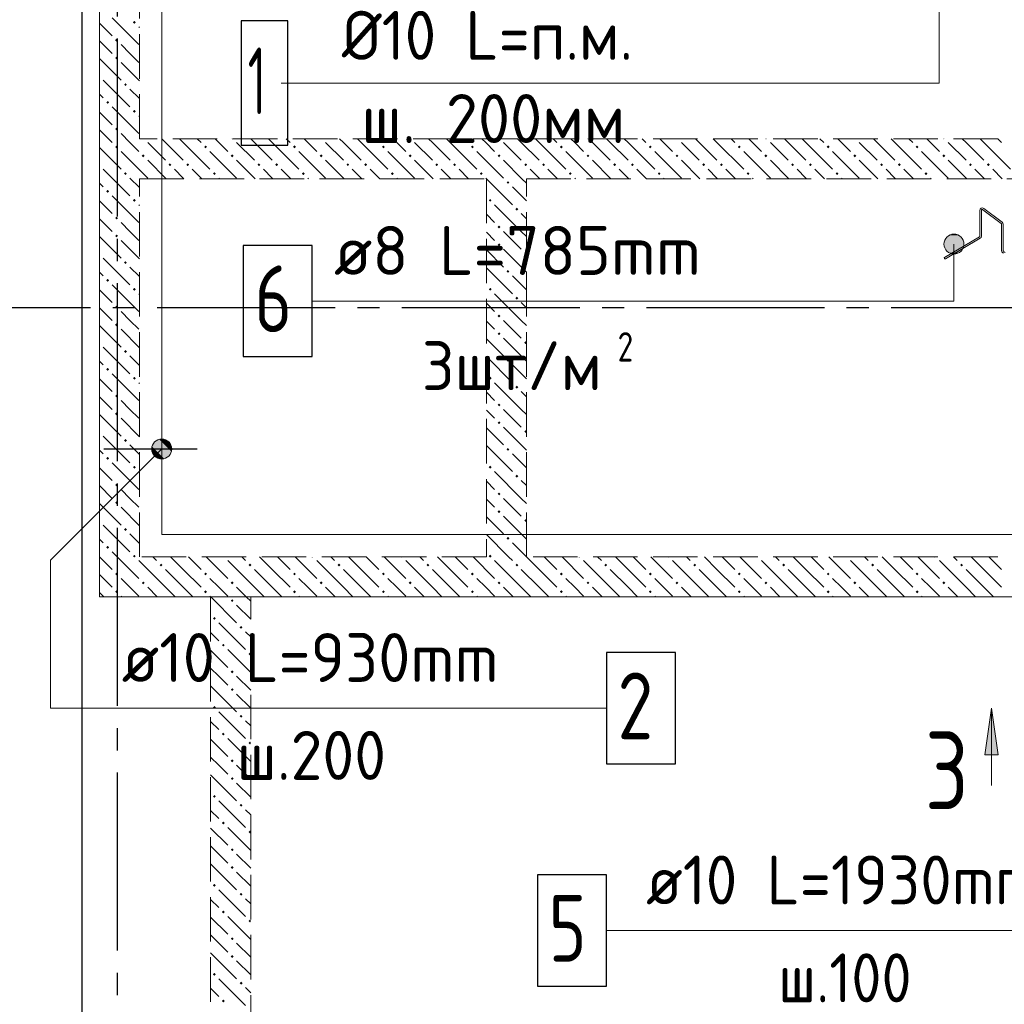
# Model space of a CAD drawing. Header units: millimetres. Extents: x 0 to 31965, y 0 to 29700.
# Tile 4 of 8: x 5641 to 10069, y 19158 to 23585. Entities that reach past the tile are written whole.
import ezdxf

# ---------------------------------------------------------------- set-up
doc = ezdxf.new("R2010")
doc.units = ezdxf.units.MM
doc.linetypes.add('______2', pattern=[270, 200, -70])
doc.linetypes.add('______5', pattern=[1100, 800, -100, 100, -100])
for name, color, linetype, lineweight in [('Standard', 7, 'Continuous', 25), ('ЖБ Перекрытие верхний уровень', 7, 'Continuous', 35), ('ЖБ Стена верхний уровень', 7, 'Continuous', 35), ('Общий01', 7, 'Continuous', 13), ('Оси', 40, '______5', 18), ('Позиционная метка линия выноска', 7, 'Continuous', 13), ('Позиционная метка номер позиции', 7, 'Continuous', 13), ('Узлы символ', 7, 'Continuous', 25)]:
    doc.layers.add(name, color=color, linetype=linetype, lineweight=lineweight)
doc.layers.add('Обрамление П-обр. равн.', color=7, linetype='Continuous', lineweight=25, true_color=0x5f1e0f)
doc.layers.add('Фиксатор', color=7, linetype='Continuous', lineweight=13, true_color=0x494949)
doc.styles.add('GOST 2.304-81', font='txt')
doc.styles.add('ISOCPEUR', font='txt')

msp = doc.modelspace()

# ---------------------------------------------------------------- hatches: boundary and pattern name
at = {"layer": 'ЖБ Стена верхний уровень', "linetype": 'Continuous', "lineweight": 18, "transparency": 33554687}
for points in [[(6150.5, 23573.1), (6157, 23579.6), (6163.5, 23573.1), (6157, 23566.6)], [(6070.5, 23493.1), (6077, 23499.6), (6083.5, 23493.1), (6077, 23486.6)], [(6070.5, 23413.1), (6077, 23419.6), (6083.5, 23413.1), (6077, 23406.6)], [(6000, 23336.6), (6003.4, 23333.1), (6000, 23329.7)], [(6110.5, 23293.1), (6116.9, 23299.6), (6123.4, 23293.1), (6116.9, 23286.6)], [(6030.4, 23213.1), (6037, 23219.6), (6043.5, 23213.1), (6037, 23206.6)], [(6150.5, 23173.1), (6157, 23179.6), (6163.5, 23173.1), (6157, 23166.6)], [(6070.5, 23093.1), (6077, 23099.6), (6083.5, 23093.1), (6077, 23086.6)], [(6200.3, 23050), (6197, 23046.6), (6193.6, 23050)], [(6600.3, 23050), (6597, 23046.6), (6593.6, 23050)], [(7000.3, 23050), (6997, 23046.6), (6993.6, 23050)], [(7400.3, 23050), (7397, 23046.6), (7393.6, 23050)], [(7800.3, 23050), (7797, 23046.6), (7793.6, 23050)], [(8200.3, 23050), (8197, 23046.6), (8193.6, 23050)], [(8600.3, 23050), (8597, 23046.6), (8593.6, 23050)], [(9000.3, 23050), (8997, 23046.6), (8993.6, 23050)], [(9400.3, 23050), (9397, 23046.6), (9393.6, 23050)], [(9800.3, 23050), (9797, 23046.6), (9793.6, 23050)], [(6070.5, 23013.1), (6077, 23019.6), (6083.5, 23013.1), (6077, 23006.6)], [(6470.5, 23013.1), (6477, 23019.6), (6483.5, 23013.1), (6477, 23006.6)], [(6870.5, 23013.1), (6877, 23019.6), (6883.5, 23013.1), (6877, 23006.6)], [(7270.5, 23013.1), (7277, 23019.6), (7283.5, 23013.1), (7277, 23006.6)], [(7670.5, 23013.1), (7677, 23019.6), (7683.5, 23013.1), (7677, 23006.6)], [(8070.5, 23013.1), (8077, 23019.6), (8083.5, 23013.1), (8077, 23006.6)], [(8470.5, 23013.1), (8477, 23019.6), (8483.5, 23013.1), (8477, 23006.6)], [(8870.5, 23013.1), (8877, 23019.6), (8883.5, 23013.1), (8877, 23006.6)], [(9270.5, 23013.1), (9277, 23019.6), (9283.5, 23013.1), (9277, 23006.6)], [(9670.5, 23013.1), (9677, 23019.6), (9683.5, 23013.1), (9677, 23006.6)], [(6000, 22936.6), (6003.4, 22933.1), (6000, 22929.7)], [(6190.5, 22973.1), (6197, 22979.6), (6203.4, 22973.1), (6197, 22966.6)], [(6310.5, 22933.1), (6316.9, 22939.6), (6323.4, 22933.1), (6316.9, 22926.6)], [(6390.5, 22933.1), (6397, 22939.6), (6403.4, 22933.1), (6397, 22926.6)], [(6590.5, 22973.1), (6597, 22979.6), (6603.4, 22973.1), (6597, 22966.6)], [(6710.5, 22933.1), (6716.9, 22939.6), (6723.4, 22933.1), (6716.9, 22926.6)], [(6790.5, 22933.1), (6797, 22939.6), (6803.4, 22933.1), (6797, 22926.6)], [(6990.5, 22973.1), (6997, 22979.6), (7003.4, 22973.1), (6997, 22966.6)], [(7110.5, 22933.1), (7116.9, 22939.6), (7123.4, 22933.1), (7116.9, 22926.6)], [(7190.5, 22933.1), (7197, 22939.6), (7203.4, 22933.1), (7197, 22926.6)], [(7390.5, 22973.1), (7397, 22979.6), (7403.4, 22973.1), (7397, 22966.6)], [(7510.5, 22933.1), (7516.9, 22939.6), (7523.4, 22933.1), (7516.9, 22926.6)], [(7590.5, 22933.1), (7597, 22939.6), (7603.4, 22933.1), (7597, 22926.6)], [(7790.5, 22973.1), (7797, 22979.6), (7803.4, 22973.1), (7797, 22966.6)], [(7910.5, 22933.1), (7916.9, 22939.6), (7923.4, 22933.1), (7916.9, 22926.6)], [(7990.5, 22933.1), (7997, 22939.6), (8003.4, 22933.1), (7997, 22926.6)], [(8190.5, 22973.1), (8197, 22979.6), (8203.4, 22973.1), (8197, 22966.6)], [(8310.5, 22933.1), (8316.9, 22939.6), (8323.4, 22933.1), (8316.9, 22926.6)], [(8390.5, 22933.1), (8397, 22939.6), (8403.4, 22933.1), (8397, 22926.6)], [(8590.5, 22973.1), (8597, 22979.6), (8603.4, 22973.1), (8597, 22966.6)], [(8710.5, 22933.1), (8716.9, 22939.6), (8723.4, 22933.1), (8716.9, 22926.6)], [(8790.5, 22933.1), (8797, 22939.6), (8803.4, 22933.1), (8797, 22926.6)], [(8990.5, 22973.1), (8997, 22979.6), (9003.4, 22973.1), (8997, 22966.6)], [(9110.5, 22933.1), (9116.9, 22939.6), (9123.4, 22933.1), (9116.9, 22926.6)], [(9190.5, 22933.1), (9197, 22939.6), (9203.4, 22933.1), (9197, 22926.6)], [(9390.5, 22973.1), (9397, 22979.6), (9403.4, 22973.1), (9397, 22966.6)], [(9510.5, 22933.1), (9516.9, 22939.6), (9523.4, 22933.1), (9516.9, 22926.6)], [(9590.5, 22933.1), (9597, 22939.6), (9603.4, 22933.1), (9597, 22926.6)], [(9790.5, 22973.1), (9797, 22979.6), (9803.4, 22973.1), (9797, 22966.6)], [(9910.5, 22933.1), (9916.9, 22939.6), (9923.4, 22933.1), (9916.9, 22926.6)], [(9990.5, 22933.1), (9997, 22939.6), (10003.4, 22933.1), (9997, 22926.6)], [(6110.5, 22893.1), (6116.9, 22899.6), (6123.4, 22893.1), (6116.9, 22886.6)], [(6510.5, 22893.1), (6516.9, 22899.6), (6523.4, 22893.1), (6516.9, 22886.6)], [(6910.5, 22893.1), (6916.9, 22899.6), (6923.4, 22893.1), (6916.9, 22886.6)], [(7310.5, 22893.1), (7316.9, 22899.6), (7323.4, 22893.1), (7316.9, 22886.6)], [(7710.5, 22893.1), (7716.9, 22899.6), (7723.4, 22893.1), (7716.9, 22886.6)], [(8110.5, 22893.1), (8116.9, 22899.6), (8123.4, 22893.1), (8116.9, 22886.6)], [(8510.5, 22893.1), (8516.9, 22899.6), (8523.4, 22893.1), (8516.9, 22886.6)], [(8910.5, 22893.1), (8916.9, 22899.6), (8923.4, 22893.1), (8916.9, 22886.6)], [(9310.5, 22893.1), (9316.9, 22899.6), (9323.4, 22893.1), (9316.9, 22886.6)], [(9710.5, 22893.1), (9716.9, 22899.6), (9723.4, 22893.1), (9716.9, 22886.6)], [(7830.5, 22853.1), (7837, 22859.6), (7843.5, 22853.1), (7837, 22846.6)], [(6030.4, 22813.1), (6037, 22819.6), (6043.5, 22813.1), (6037, 22806.6)], [(6150.5, 22773.1), (6157, 22779.6), (6163.5, 22773.1), (6157, 22766.6)], [(7750.5, 22773.1), (7757, 22779.6), (7763.5, 22773.1), (7757, 22766.6)], [(7870.5, 22733.1), (7877, 22739.6), (7883.5, 22733.1), (7877, 22726.6)], [(6070.5, 22693.1), (6077, 22699.6), (6083.5, 22693.1), (6077, 22686.6)], [(7790.5, 22653.1), (7797, 22659.6), (7803.4, 22653.1), (7797, 22646.6)], [(6070.5, 22613.1), (6077, 22619.6), (6083.5, 22613.1), (6077, 22606.6)], [(7790.5, 22573.1), (7797, 22579.6), (7803.4, 22573.1), (7797, 22566.6)], [(7910.5, 22533.1), (7916.9, 22539.6), (7920, 22536.6), (7920, 22529.7), (7916.9, 22526.6)], [(6000, 22536.6), (6003.4, 22533.1), (6000, 22529.7)], [(6110.5, 22493.1), (6116.9, 22499.6), (6123.4, 22493.1), (6116.9, 22486.6)], [(7830.5, 22453.1), (7837, 22459.6), (7843.5, 22453.1), (7837, 22446.6)], [(6030.4, 22413.1), (6037, 22419.6), (6043.5, 22413.1), (6037, 22406.6)], [(6150.5, 22373.1), (6157, 22379.6), (6163.5, 22373.1), (6157, 22366.6)], [(7750.5, 22373.1), (7757, 22379.6), (7763.5, 22373.1), (7757, 22366.6)], [(7870.5, 22333.1), (7877, 22339.6), (7883.5, 22333.1), (7877, 22326.6)], [(6070.5, 22293.1), (6077, 22299.6), (6083.5, 22293.1), (6077, 22286.6)], [(7790.5, 22253.1), (7797, 22259.6), (7803.4, 22253.1), (7797, 22246.6)], [(6070.5, 22213.1), (6077, 22219.6), (6083.5, 22213.1), (6077, 22206.6)], [(7790.5, 22173.1), (7797, 22179.6), (7803.4, 22173.1), (7797, 22166.6)], [(7910.5, 22133.1), (7916.9, 22139.6), (7920, 22136.6), (7920, 22129.7), (7916.9, 22126.6)], [(6000, 22136.6), (6003.4, 22133.1), (6000, 22129.7)], [(6110.5, 22093.1), (6116.9, 22099.6), (6123.4, 22093.1), (6116.9, 22086.6)], [(7830.5, 22053.1), (7837, 22059.6), (7843.5, 22053.1), (7837, 22046.6)], [(6030.4, 22013.1), (6037, 22019.6), (6043.5, 22013.1), (6037, 22006.6)], [(6150.5, 21973.1), (6157, 21979.6), (6163.5, 21973.1), (6157, 21966.6)], [(7750.5, 21973.1), (7757, 21979.6), (7763.5, 21973.1), (7757, 21966.6)], [(7870.5, 21933.1), (7877, 21939.6), (7883.5, 21933.1), (7877, 21926.6)], [(6070.5, 21893.1), (6077, 21899.6), (6083.5, 21893.1), (6077, 21886.6)], [(7790.5, 21853.1), (7797, 21859.6), (7803.4, 21853.1), (7797, 21846.6)], [(6070.5, 21813.1), (6077, 21819.6), (6083.5, 21813.1), (6077, 21806.6)], [(7790.5, 21773.1), (7797, 21779.6), (7803.4, 21773.1), (7797, 21766.6)], [(6000, 21736.6), (6003.4, 21733.1), (6000, 21729.7)], [(6110.5, 21693.1), (6116.9, 21699.6), (6123.4, 21693.1), (6116.9, 21686.6)], [(7910.5, 21733.1), (7916.9, 21739.6), (7920, 21736.6), (7920, 21729.7), (7916.9, 21726.6)], [(7830.5, 21653.1), (7837, 21659.6), (7843.5, 21653.1), (7837, 21646.6)], [(6030.4, 21613.1), (6037, 21619.6), (6043.5, 21613.1), (6037, 21606.6)], [(6150.5, 21573.1), (6157, 21579.6), (6163.5, 21573.1), (6157, 21566.6)], [(7750.5, 21573.1), (7757, 21579.6), (7763.5, 21573.1), (7757, 21566.6)], [(7870.5, 21533.1), (7877, 21539.6), (7883.5, 21533.1), (7877, 21526.6)], [(6070.5, 21493.1), (6077, 21499.6), (6083.5, 21493.1), (6077, 21486.6)], [(7790.5, 21453.1), (7797, 21459.6), (7803.4, 21453.1), (7797, 21446.6)], [(6070.5, 21413.1), (6077, 21419.6), (6083.5, 21413.1), (6077, 21406.6)], [(7790.5, 21373.1), (7797, 21379.6), (7803.4, 21373.1), (7797, 21366.6)], [(6000, 21336.6), (6003.4, 21333.1), (6000, 21329.7)], [(6110.5, 21293.1), (6116.9, 21299.6), (6123.4, 21293.1), (6116.9, 21286.6)], [(7910.5, 21333.1), (7916.9, 21339.6), (7920, 21336.6), (7920, 21329.7), (7916.9, 21326.6)], [(7830.5, 21253.1), (7837, 21259.6), (7843.5, 21253.1), (7837, 21246.6)], [(6030.4, 21213.1), (6037, 21219.6), (6043.5, 21213.1), (6037, 21206.6)], [(6150.5, 21173.1), (6157, 21179.6), (6163.5, 21173.1), (6160.3, 21170), (6153.6, 21170)], [(6160.3, 21170), (6157, 21166.6), (6153.6, 21170)], [(6560.3, 21170), (6557, 21166.6), (6553.6, 21170)], [(6960.3, 21170), (6957, 21166.6), (6953.6, 21170)], [(7360.3, 21170), (7357, 21166.6), (7353.6, 21170)], [(7750.5, 21173.1), (7757, 21179.6), (7763.5, 21173.1), (7760.3, 21170), (7753.6, 21170)], [(7760.3, 21170), (7757, 21166.6), (7753.6, 21170)], [(8160.3, 21170), (8157, 21166.6), (8153.6, 21170)], [(8560.3, 21170), (8557, 21166.6), (8553.6, 21170)], [(8960.3, 21170), (8957, 21166.6), (8953.6, 21170)], [(9360.3, 21170), (9357, 21166.6), (9353.6, 21170)], [(9760.3, 21170), (9757, 21166.6), (9753.6, 21170)], [(6270.5, 21133.1), (6277, 21139.6), (6283.5, 21133.1), (6277, 21126.6)], [(6670.5, 21133.1), (6677, 21139.6), (6683.5, 21133.1), (6677, 21126.6)], [(7070.5, 21133.1), (7077, 21139.6), (7083.5, 21133.1), (7077, 21126.6)], [(7470.5, 21133.1), (7477, 21139.6), (7483.5, 21133.1), (7477, 21126.6)], [(7870.5, 21133.1), (7877, 21139.6), (7883.5, 21133.1), (7877, 21126.6)], [(8270.5, 21133.1), (8277, 21139.6), (8283.5, 21133.1), (8277, 21126.6)], [(8670.5, 21133.1), (8677, 21139.6), (8683.5, 21133.1), (8677, 21126.6)], [(9070.5, 21133.1), (9077, 21139.6), (9083.5, 21133.1), (9077, 21126.6)], [(9470.5, 21133.1), (9477, 21139.6), (9483.5, 21133.1), (9477, 21126.6)], [(9870.5, 21133.1), (9877, 21139.6), (9883.5, 21133.1), (9877, 21126.6)], [(6070.5, 21093.1), (6077, 21099.6), (6083.5, 21093.1), (6077, 21086.6)], [(6470.5, 21093.1), (6477, 21099.6), (6483.5, 21093.1), (6477, 21086.6)], [(6870.5, 21093.1), (6877, 21099.6), (6883.5, 21093.1), (6877, 21086.6)], [(7270.5, 21093.1), (7277, 21099.6), (7283.5, 21093.1), (7277, 21086.6)], [(7670.5, 21093.1), (7677, 21099.6), (7683.5, 21093.1), (7677, 21086.6)], [(8070.5, 21093.1), (8077, 21099.6), (8083.5, 21093.1), (8077, 21086.6)], [(8470.5, 21093.1), (8477, 21099.6), (8483.5, 21093.1), (8477, 21086.6)], [(8870.5, 21093.1), (8877, 21099.6), (8883.5, 21093.1), (8877, 21086.6)], [(9270.5, 21093.1), (9277, 21099.6), (9283.5, 21093.1), (9277, 21086.6)], [(9670.5, 21093.1), (9677, 21099.6), (9683.5, 21093.1), (9677, 21086.6)], [(6190.5, 21053.1), (6197, 21059.6), (6203.4, 21053.1), (6197, 21046.6)], [(6590.5, 21053.1), (6597, 21059.6), (6603.4, 21053.1), (6597, 21046.6)], [(6990.5, 21053.1), (6997, 21059.6), (7003.4, 21053.1), (6997, 21046.6)], [(7390.5, 21053.1), (7397, 21059.6), (7403.4, 21053.1), (7397, 21046.6)], [(7790.5, 21053.1), (7797, 21059.6), (7803.4, 21053.1), (7797, 21046.6)], [(8190.5, 21053.1), (8197, 21059.6), (8203.4, 21053.1), (8197, 21046.6)], [(8590.5, 21053.1), (8597, 21059.6), (8603.4, 21053.1), (8597, 21046.6)], [(8990.5, 21053.1), (8997, 21059.6), (9003.4, 21053.1), (8997, 21046.6)], [(9390.5, 21053.1), (9397, 21059.6), (9403.4, 21053.1), (9397, 21046.6)], [(9790.5, 21053.1), (9797, 21059.6), (9803.4, 21053.1), (9797, 21046.6)], [(6070.5, 21013.1), (6077, 21019.6), (6083.5, 21013.1), (6077, 21006.6)], [(6470.5, 21013.1), (6477, 21019.6), (6483.5, 21013.1), (6477, 21006.6)], [(6870.5, 21013.1), (6877, 21019.6), (6883.5, 21013.1), (6877, 21006.6)], [(7270.5, 21013.1), (7277, 21019.6), (7283.5, 21013.1), (7277, 21006.6)], [(7670.5, 21013.1), (7677, 21019.6), (7683.5, 21013.1), (7677, 21006.6)], [(8070.5, 21013.1), (8077, 21019.6), (8083.5, 21013.1), (8077, 21006.6)], [(8470.5, 21013.1), (8477, 21019.6), (8483.5, 21013.1), (8477, 21006.6)], [(8870.5, 21013.1), (8877, 21019.6), (8883.5, 21013.1), (8877, 21006.6)], [(9270.5, 21013.1), (9277, 21019.6), (9283.5, 21013.1), (9277, 21006.6)], [(9670.5, 21013.1), (9677, 21019.6), (9683.5, 21013.1), (9677, 21006.6)], [(6590.5, 20973.1), (6597, 20979.6), (6603.4, 20973.1), (6597, 20966.6)], [(6510.5, 20893.1), (6516.9, 20899.6), (6523.4, 20893.1), (6516.9, 20886.6)], [(6630.4, 20853.1), (6637, 20859.6), (6643.5, 20853.1), (6637, 20846.6)], [(6550.5, 20773.1), (6557, 20779.6), (6563.5, 20773.1), (6557, 20766.6)], [(6670.5, 20733.1), (6677, 20739.6), (6680, 20736.6), (6680, 20729.7), (6677, 20726.6)], [(6590.5, 20653.1), (6597, 20659.6), (6603.4, 20653.1), (6597, 20646.6)], [(6590.5, 20573.1), (6597, 20579.6), (6603.4, 20573.1), (6597, 20566.6)], [(6510.5, 20493.1), (6516.9, 20499.6), (6523.4, 20493.1), (6516.9, 20486.6)], [(6630.4, 20453.1), (6637, 20459.6), (6643.5, 20453.1), (6637, 20446.6)], [(6550.5, 20373.1), (6557, 20379.6), (6563.5, 20373.1), (6557, 20366.6)], [(6670.5, 20333.1), (6677, 20339.6), (6680, 20336.6), (6680, 20329.7), (6677, 20326.6)], [(6590.5, 20253.1), (6597, 20259.6), (6603.4, 20253.1), (6597, 20246.6)], [(6590.5, 20173.1), (6597, 20179.6), (6603.4, 20173.1), (6597, 20166.6)], [(6510.5, 20093.1), (6516.9, 20099.6), (6523.4, 20093.1), (6516.9, 20086.6)], [(6630.4, 20053.1), (6637, 20059.6), (6643.5, 20053.1), (6637, 20046.6)], [(6550.5, 19973.1), (6557, 19979.6), (6563.5, 19973.1), (6557, 19966.6)], [(6670.5, 19933.1), (6677, 19939.6), (6680, 19936.6), (6680, 19929.7), (6677, 19926.6)], [(6590.5, 19853.1), (6597, 19859.6), (6603.4, 19853.1), (6597, 19846.6)], [(6590.5, 19773.1), (6597, 19779.6), (6603.4, 19773.1), (6597, 19766.6)], [(6510.5, 19693.1), (6516.9, 19699.6), (6523.4, 19693.1), (6516.9, 19686.6)], [(6630.4, 19653.1), (6637, 19659.6), (6643.5, 19653.1), (6637, 19646.6)], [(6550.5, 19573.1), (6557, 19579.6), (6563.5, 19573.1), (6557, 19566.6)], [(6670.5, 19533.1), (6677, 19539.6), (6680, 19536.6), (6680, 19529.7), (6677, 19526.6)], [(6590.5, 19453.1), (6597, 19459.6), (6603.4, 19453.1), (6597, 19446.6)], [(6590.5, 19373.1), (6597, 19379.6), (6603.4, 19373.1), (6597, 19366.6)], [(6510.5, 19293.1), (6516.9, 19299.6), (6523.4, 19293.1), (6516.9, 19286.6)], [(6630.4, 19253.1), (6637, 19259.6), (6643.5, 19253.1), (6637, 19246.6)], [(6550.5, 19173.1), (6557, 19179.6), (6563.5, 19173.1), (6557, 19166.6)]]:
    msp.add_hatch(color=7, dxfattribs=at).paths.add_polyline_path(points, flags=16)
at = {"layer": 'Позиционная метка номер позиции', "linetype": 'Continuous', "lineweight": 13, "transparency": 33554687}
for points in [[(9881.4, 22598.8), (9804, 22598.8), (9797.7, 22576.3)], [(9881.4, 22598.8), (9797.7, 22576.3), (9887.7, 22576.3)], [(9865.2, 22615), (9820.2, 22615), (9804, 22598.8)], [(9865.2, 22615), (9804, 22598.8), (9881.4, 22598.8)], [(9820.2, 22615), (9865.2, 22615), (9842.7, 22621.3)], [(9887.7, 22576.3), (9797.7, 22576.3), (9804, 22553.8)], [(9887.7, 22576.3), (9804, 22553.8), (9881.4, 22553.8)], [(9881.4, 22553.8), (9804, 22553.8), (9820.2, 22537.6)], [(9881.4, 22553.8), (9820.2, 22537.6), (9865.2, 22537.6)], [(9865.2, 22537.6), (9820.2, 22537.6), (9842.7, 22531.3)], [(6323.3, 21643.5), (6268.5, 21698.3), (6248.2, 21686.8)], [(6323.3, 21666.4), (6291.5, 21698.3), (6268.5, 21698.3)], [(6323.3, 21666.4), (6268.5, 21698.3), (6323.3, 21643.5)], [(6291.5, 21698.3), (6323.3, 21666.4), (6311.8, 21686.8)], [(6311.8, 21623.2), (6248.2, 21686.8), (6236.7, 21666.4)], [(6311.8, 21623.2), (6236.7, 21666.4), (6291.5, 21611.7)], [(6291.5, 21611.7), (6236.7, 21666.4), (6236.7, 21643.5)], [(6323.3, 21643.5), (6248.2, 21686.8), (6311.8, 21623.2)], [(6291.5, 21611.7), (6236.7, 21643.5), (6268.5, 21611.7)], [(6268.5, 21611.7), (6236.7, 21643.5), (6248.2, 21623.2)]]:
    msp.add_hatch(color=7, dxfattribs=at).paths.add_polyline_path(points)
at = {"layer": 'Узлы символ', "linetype": 'Continuous', "lineweight": 13, "transparency": 33554687}
msp.add_hatch(color=7, dxfattribs=at).paths.add_polyline_path([(9981.6, 20279.8), (10011.6, 20489.8), (10041.6, 20279.8)], flags=16)

# ---------------------------------------------------------------- linework, layer by layer
at = {"layer": 'Standard', "color": 254, "linetype": 'Continuous', "lineweight": 25, "true_color": 0xc4c4ff, "transparency": 33554687}
msp.add_lwpolyline([(5920, 17880), (13600, 17880), (13600, 26700), (5920, 26700), (5920, 17880)], dxfattribs=at)
at = {"layer": 'ЖБ Перекрытие верхний уровень', "color": 7, "linetype": 'Continuous', "lineweight": 18, "transparency": 33554687}
for p, q in [((6000, 25220), (6000, 20990)), ((6000, 20990), (10725, 20990))]:
    msp.add_line(p, q, dxfattribs=at)
at = {"layer": 'ЖБ Стена верхний уровень', "color": 251, "linetype": '______2', "lineweight": 13, "true_color": 0x656565, "transparency": 33554687}
for p, q in [((6000, 26120), (6000, 23050)), ((6180, 23050), (6180, 26120)), ((6000, 23050), (6000, 22870)), ((10580, 23050), (6180, 23050)), ((6000, 22870), (6000, 21170)), ((6180, 21170), (6180, 22870)), ((6180, 22870), (7740, 22870)), ((7740, 22870), (7740, 21170)), ((7920, 22870), (10580, 22870)), ((7920, 21170), (7920, 22870)), ((6000, 21170), (6000, 20990)), ((7740, 21170), (6180, 21170)), ((10580, 21170), (7920, 21170)), ((6000, 20990), (6500, 20990)), ((6500, 20990), (6500, 18460)), ((6680, 20990), (11830, 20990)), ((6680, 18460), (6680, 20990))]:
    msp.add_line(p, q, dxfattribs=at)
at = {"layer": 'ЖБ Стена верхний уровень', "color": 9, "linetype": 'Continuous', "lineweight": 18, "true_color": 0xc7c7c7, "transparency": 33554687}
for p, q in [((6000, 23570.1), (6057, 23513.1)), ((6057, 23593.1), (6177, 23473.1)), ((6180, 23550.1), (6177, 23553.1)), ((6000, 23490.1), (6057, 23433.1)), ((6137, 23433.1), (6097, 23473.1)), ((6177, 23393.1), (6137, 23433.1)), ((6000, 23410.1), (6097, 23313.1)), ((6097, 23393.1), (6180, 23310.1)), ((6016.9, 23313.1), (6137, 23193.1)), ((6016.9, 23233.1), (6000, 23250.1)), ((6137, 23273.1), (6180, 23230.1)), ((6000, 23170.1), (6057, 23113.1)), ((6057, 23193.1), (6177, 23073.1)), ((6180, 23150.1), (6177, 23153.1)), ((6000, 23090.1), (6057, 23033.1)), ((6137, 23033.1), (6097, 23073.1)), ((6177, 22993.1), (6137, 23033.1)), ((6216.9, 23033.1), (6297, 22953.1)), ((6297, 23033.1), (6280.1, 23050)), ((6297, 23033.1), (6377, 22953.1)), ((6360.1, 23050), (6377, 23033.1)), ((6377, 23033.1), (6497, 22913.1)), ((6440.1, 23050), (6457, 23033.1)), ((6537, 23033.1), (6520.1, 23050)), ((6577, 22993.1), (6537, 23033.1)), ((6616.9, 23033.1), (6697, 22953.1)), ((6697, 23033.1), (6680.1, 23050)), ((6697, 23033.1), (6777, 22953.1)), ((6760.1, 23050), (6777, 23033.1)), ((6777, 23033.1), (6897, 22913.1)), ((6840.1, 23050), (6857, 23033.1)), ((6937, 23033.1), (6920.1, 23050)), ((6977, 22993.1), (6937, 23033.1)), ((7016.9, 23033.1), (7097, 22953.1)), ((7097, 23033.1), (7080.1, 23050)), ((7097, 23033.1), (7177, 22953.1)), ((7160.1, 23050), (7177, 23033.1)), ((7177, 23033.1), (7297, 22913.1)), ((7240.1, 23050), (7257, 23033.1)), ((7337, 23033.1), (7320.1, 23050)), ((7377, 22993.1), (7337, 23033.1)), ((7416.9, 23033.1), (7497, 22953.1)), ((7497, 23033.1), (7480.1, 23050)), ((7497, 23033.1), (7577, 22953.1)), ((7560.1, 23050), (7577, 23033.1)), ((7577, 23033.1), (7697, 22913.1)), ((7640.1, 23050), (7657, 23033.1)), ((7737, 23033.1), (7720.1, 23050)), ((7777, 22993.1), (7737, 23033.1)), ((7816.9, 23033.1), (7897, 22953.1)), ((7897, 23033.1), (7880.1, 23050)), ((7897, 23033.1), (7977, 22953.1)), ((7960.1, 23050), (7977, 23033.1)), ((7977, 23033.1), (8097, 22913.1)), ((8040.1, 23050), (8057, 23033.1)), ((8137, 23033.1), (8120.1, 23050)), ((8177, 22993.1), (8137, 23033.1)), ((8216.9, 23033.1), (8297, 22953.1)), ((8297, 23033.1), (8280.1, 23050)), ((8297, 23033.1), (8377, 22953.1)), ((8360.1, 23050), (8377, 23033.1)), ((8377, 23033.1), (8497, 22913.1)), ((8440.1, 23050), (8457, 23033.1)), ((8537, 23033.1), (8520.1, 23050)), ((8577, 22993.1), (8537, 23033.1)), ((8616.9, 23033.1), (8697, 22953.1)), ((8697, 23033.1), (8680.1, 23050)), ((8697, 23033.1), (8777, 22953.1)), ((8760.1, 23050), (8777, 23033.1)), ((8777, 23033.1), (8897, 22913.1)), ((8840.1, 23050), (8857, 23033.1)), ((8937, 23033.1), (8920.1, 23050)), ((8977, 22993.1), (8937, 23033.1)), ((9016.9, 23033.1), (9097, 22953.1)), ((9097, 23033.1), (9080.1, 23050)), ((9097, 23033.1), (9177, 22953.1)), ((9160.1, 23050), (9177, 23033.1)), ((9177, 23033.1), (9297, 22913.1)), ((9240.1, 23050), (9257, 23033.1)), ((9337, 23033.1), (9320.1, 23050)), ((9377, 22993.1), (9337, 23033.1)), ((9416.9, 23033.1), (9497, 22953.1)), ((9497, 23033.1), (9480.1, 23050)), ((9497, 23033.1), (9577, 22953.1)), ((9560.1, 23050), (9577, 23033.1)), ((9577, 23033.1), (9697, 22913.1)), ((9640.1, 23050), (9657, 23033.1)), ((9737, 23033.1), (9720.1, 23050)), ((9777, 22993.1), (9737, 23033.1)), ((9816.9, 23033.1), (9897, 22953.1)), ((9897, 23033.1), (9880.1, 23050)), ((9897, 23033.1), (9977, 22953.1)), ((9960.1, 23050), (9977, 23033.1)), ((9977, 23033.1), (10097, 22913.1)), ((10040.1, 23050), (10057, 23033.1)), ((6000, 23010.1), (6097, 22913.1)), ((6097, 22993.1), (6180, 22910.1)), ((6497, 22993.1), (6616.9, 22873.1)), ((6897, 22993.1), (7016.9, 22873.1)), ((7297, 22993.1), (7416.9, 22873.1)), ((7697, 22993.1), (7816.9, 22873.1)), ((8097, 22993.1), (8216.9, 22873.1)), ((8497, 22993.1), (8616.9, 22873.1)), ((8897, 22993.1), (9016.9, 22873.1)), ((9297, 22993.1), (9416.9, 22873.1)), ((9697, 22993.1), (9816.9, 22873.1)), ((6216.9, 22953.1), (6300.1, 22870)), ((6616.9, 22953.1), (6700.1, 22870)), ((7016.9, 22953.1), (7100.1, 22870)), ((7416.9, 22953.1), (7500.1, 22870)), ((7816.9, 22953.1), (7900.1, 22870)), ((8216.9, 22953.1), (8300.1, 22870)), ((8616.9, 22953.1), (8700.1, 22870)), ((9016.9, 22953.1), (9100.1, 22870)), ((9416.9, 22953.1), (9500.1, 22870)), ((9816.9, 22953.1), (9900.1, 22870)), ((6016.9, 22913.1), (6137, 22793.1)), ((6180, 22910.1), (6216.9, 22873.1)), ((6377, 22873.1), (6337, 22913.1)), ((6416.9, 22913.1), (6460.1, 22870)), ((6777, 22873.1), (6737, 22913.1)), ((6816.9, 22913.1), (6860.1, 22870)), ((7177, 22873.1), (7137, 22913.1)), ((7216.9, 22913.1), (7260.1, 22870)), ((7577, 22873.1), (7537, 22913.1)), ((7616.9, 22913.1), (7660.1, 22870)), ((7977, 22873.1), (7937, 22913.1)), ((8016.9, 22913.1), (8060.1, 22870)), ((8377, 22873.1), (8337, 22913.1)), ((8416.9, 22913.1), (8460.1, 22870)), ((8777, 22873.1), (8737, 22913.1)), ((8816.9, 22913.1), (8860.1, 22870)), ((9177, 22873.1), (9137, 22913.1)), ((9216.9, 22913.1), (9260.1, 22870)), ((9577, 22873.1), (9537, 22913.1)), ((9616.9, 22913.1), (9660.1, 22870)), ((9977, 22873.1), (9937, 22913.1)), ((10016.9, 22913.1), (10060.1, 22870)), ((6016.9, 22833.1), (6000, 22850.1)), ((6137, 22873.1), (6180, 22830.1)), ((6380.1, 22870), (6377, 22873.1)), ((6537, 22873.1), (6540.1, 22870)), ((6780.1, 22870), (6777, 22873.1)), ((6937, 22873.1), (6940.1, 22870)), ((7180.1, 22870), (7177, 22873.1)), ((7337, 22873.1), (7340.1, 22870)), ((7580.1, 22870), (7577, 22873.1)), ((7737, 22873.1), (7740.1, 22870)), ((7740.1, 22870), (7857, 22753.1)), ((7900.1, 22870), (7920, 22850.1)), ((7980.1, 22870), (7977, 22873.1)), ((8137, 22873.1), (8140.1, 22870)), ((8380.1, 22870), (8377, 22873.1)), ((8537, 22873.1), (8540.1, 22870)), ((8780.1, 22870), (8777, 22873.1)), ((8937, 22873.1), (8940.1, 22870)), ((9180.1, 22870), (9177, 22873.1)), ((9337, 22873.1), (9340.1, 22870)), ((9580.1, 22870), (9577, 22873.1)), ((9737, 22873.1), (9740.1, 22870)), ((9980.1, 22870), (9977, 22873.1)), ((7920, 22770.1), (7857, 22833.1)), ((6000, 22770.1), (6057, 22713.1)), ((6057, 22793.1), (6177, 22673.1)), ((6180, 22750.1), (6177, 22753.1)), ((7897, 22633.1), (7777, 22753.1)), ((6000, 22690.1), (6057, 22633.1)), ((6137, 22633.1), (6097, 22673.1)), ((7740, 22710.1), (7777, 22673.1)), ((7897, 22713.1), (7920, 22690.1)), ((6177, 22593.1), (6137, 22633.1)), ((7777, 22593.1), (7740, 22630.1)), ((7816.9, 22633.1), (7897, 22553.1)), ((7897, 22633.1), (7920, 22610.1)), ((6000, 22610.1), (6097, 22513.1)), ((6097, 22593.1), (6180, 22510.1)), ((7740, 22550.1), (7816.9, 22473.1)), ((7816.9, 22553.1), (7920, 22450.1)), ((6016.9, 22513.1), (6137, 22393.1)), ((6016.9, 22433.1), (6000, 22450.1)), ((6137, 22473.1), (6180, 22430.1)), ((7740, 22470.1), (7857, 22353.1)), ((7920, 22370.1), (7857, 22433.1)), ((6000, 22370.1), (6057, 22313.1)), ((6057, 22393.1), (6177, 22273.1)), ((6180, 22350.1), (6177, 22353.1)), ((7897, 22233.1), (7777, 22353.1)), ((6000, 22290.1), (6057, 22233.1)), ((6137, 22233.1), (6097, 22273.1)), ((7740, 22310.1), (7777, 22273.1)), ((7897, 22313.1), (7920, 22290.1)), ((6177, 22193.1), (6137, 22233.1)), ((7777, 22193.1), (7740, 22230.1)), ((7816.9, 22233.1), (7897, 22153.1)), ((7897, 22233.1), (7920, 22210.1)), ((6000, 22210.1), (6097, 22113.1)), ((6097, 22193.1), (6180, 22110.1)), ((7740, 22150.1), (7816.9, 22073.1)), ((7816.9, 22153.1), (7920, 22050.1)), ((6016.9, 22113.1), (6137, 21993.1)), ((6016.9, 22033.1), (6000, 22050.1)), ((6137, 22073.1), (6180, 22030.1)), ((7740, 22070.1), (7857, 21953.1)), ((7920, 21970.1), (7857, 22033.1)), ((6000, 21970.1), (6057, 21913.1)), ((6057, 21993.1), (6177, 21873.1)), ((6180, 21950.1), (6177, 21953.1)), ((7897, 21833.1), (7777, 21953.1)), ((6000, 21890.1), (6057, 21833.1)), ((6137, 21833.1), (6097, 21873.1)), ((7740, 21910.1), (7777, 21873.1)), ((7897, 21913.1), (7920, 21890.1)), ((6177, 21793.1), (6137, 21833.1)), ((7777, 21793.1), (7740, 21830.1)), ((7816.9, 21833.1), (7897, 21753.1)), ((7897, 21833.1), (7920, 21810.1)), ((6000, 21810.1), (6097, 21713.1)), ((6097, 21793.1), (6180, 21710.1)), ((7740, 21750.1), (7816.9, 21673.1)), ((7816.9, 21753.1), (7920, 21650.1)), ((6016.9, 21713.1), (6137, 21593.1)), ((6137, 21673.1), (6180, 21630.1)), ((7740, 21670.1), (7857, 21553.1)), ((6016.9, 21633.1), (6000, 21650.1)), ((7920, 21570.1), (7857, 21633.1)), ((6000, 21570.1), (6057, 21513.1)), ((6057, 21593.1), (6177, 21473.1)), ((6180, 21550.1), (6177, 21553.1)), ((7897, 21433.1), (7777, 21553.1)), ((6000, 21490.1), (6057, 21433.1)), ((7740, 21510.1), (7777, 21473.1)), ((7897, 21513.1), (7920, 21490.1)), ((6137, 21433.1), (6097, 21473.1)), ((6177, 21393.1), (6137, 21433.1)), ((7816.9, 21433.1), (7897, 21353.1)), ((7897, 21433.1), (7920, 21410.1)), ((6000, 21410.1), (6097, 21313.1)), ((6097, 21393.1), (6180, 21310.1)), ((7777, 21393.1), (7740, 21430.1)), ((7740, 21350.1), (7816.9, 21273.1)), ((7816.9, 21353.1), (7920, 21250.1)), ((6016.9, 21313.1), (6137, 21193.1)), ((6137, 21273.1), (6180, 21230.1)), ((7740, 21270.1), (7840.1, 21170)), ((6016.9, 21233.1), (6000, 21250.1)), ((7920, 21170.1), (7857, 21233.1)), ((6000, 21170.1), (6000.1, 21170)), ((6000.1, 21170), (6057, 21113.1)), ((6057, 21193.1), (6080.1, 21170)), ((6080.1, 21170), (6177, 21073.1)), ((6240.1, 21170), (6257, 21153.1)), ((6377, 21113.1), (6320.1, 21170)), ((6400.1, 21170), (6457, 21113.1)), ((6480.1, 21170), (6577, 21073.1)), ((6640.1, 21170), (6657, 21153.1)), ((6777, 21113.1), (6720.1, 21170)), ((6800.1, 21170), (6857, 21113.1)), ((6880.1, 21170), (6977, 21073.1)), ((7040.1, 21170), (7057, 21153.1)), ((7177, 21113.1), (7120.1, 21170)), ((7200.1, 21170), (7257, 21113.1)), ((7280.1, 21170), (7377, 21073.1)), ((7440.1, 21170), (7457, 21153.1)), ((7577, 21113.1), (7520.1, 21170)), ((7600.1, 21170), (7657, 21113.1)), ((7680.1, 21170), (7777, 21073.1)), ((7840.1, 21170), (7857, 21153.1)), ((7977, 21113.1), (7920.1, 21170)), ((8000.1, 21170), (8057, 21113.1)), ((8080.1, 21170), (8177, 21073.1)), ((8240.1, 21170), (8257, 21153.1)), ((8377, 21113.1), (8320.1, 21170)), ((8400.1, 21170), (8457, 21113.1)), ((8480.1, 21170), (8577, 21073.1)), ((8640.1, 21170), (8657, 21153.1)), ((8777, 21113.1), (8720.1, 21170)), ((8800.1, 21170), (8857, 21113.1)), ((8880.1, 21170), (8977, 21073.1)), ((9040.1, 21170), (9057, 21153.1)), ((9177, 21113.1), (9120.1, 21170)), ((9200.1, 21170), (9257, 21113.1)), ((9280.1, 21170), (9377, 21073.1)), ((9440.1, 21170), (9457, 21153.1)), ((9577, 21113.1), (9520.1, 21170)), ((9600.1, 21170), (9657, 21113.1)), ((9680.1, 21170), (9777, 21073.1)), ((9840.1, 21170), (9857, 21153.1)), ((9977, 21113.1), (9920.1, 21170)), ((10000.1, 21170), (10057, 21113.1)), ((6297, 21033.1), (6177, 21153.1)), ((6697, 21033.1), (6577, 21153.1)), ((7097, 21033.1), (6977, 21153.1)), ((7497, 21033.1), (7377, 21153.1)), ((7897, 21033.1), (7777, 21153.1)), ((8297, 21033.1), (8177, 21153.1)), ((8697, 21033.1), (8577, 21153.1)), ((9097, 21033.1), (8977, 21153.1)), ((9497, 21033.1), (9377, 21153.1)), ((9897, 21033.1), (9777, 21153.1)), ((6000, 21090.1), (6057, 21033.1)), ((6297, 21113.1), (6377, 21033.1)), ((6377, 21113.1), (6457, 21033.1)), ((6697, 21113.1), (6777, 21033.1)), ((6777, 21113.1), (6857, 21033.1)), ((7097, 21113.1), (7177, 21033.1)), ((7177, 21113.1), (7257, 21033.1)), ((7497, 21113.1), (7577, 21033.1)), ((7577, 21113.1), (7657, 21033.1)), ((7897, 21113.1), (7977, 21033.1)), ((7977, 21113.1), (8057, 21033.1)), ((8297, 21113.1), (8377, 21033.1)), ((8377, 21113.1), (8457, 21033.1)), ((8697, 21113.1), (8777, 21033.1)), ((8777, 21113.1), (8857, 21033.1)), ((9097, 21113.1), (9177, 21033.1)), ((9177, 21113.1), (9257, 21033.1)), ((9497, 21113.1), (9577, 21033.1)), ((9577, 21113.1), (9657, 21033.1)), ((9897, 21113.1), (9977, 21033.1)), ((9977, 21113.1), (10057, 21033.1)), ((6137, 21033.1), (6097, 21073.1)), ((6177, 20993.1), (6137, 21033.1)), ((6216.9, 21033.1), (6260.1, 20990)), ((6297, 21033.1), (6340.1, 20990)), ((6377, 21033.1), (6420.1, 20990)), ((6537, 21033.1), (6497, 21073.1)), ((6577, 20993.1), (6537, 21033.1)), ((6616.9, 21033.1), (6660.1, 20990)), ((6697, 21033.1), (6740.1, 20990)), ((6777, 21033.1), (6820.1, 20990)), ((6937, 21033.1), (6897, 21073.1)), ((6977, 20993.1), (6937, 21033.1)), ((7016.9, 21033.1), (7060.1, 20990)), ((7097, 21033.1), (7140.1, 20990)), ((7177, 21033.1), (7220.1, 20990)), ((7337, 21033.1), (7297, 21073.1)), ((7377, 20993.1), (7337, 21033.1)), ((7416.9, 21033.1), (7460.1, 20990)), ((7497, 21033.1), (7540.1, 20990)), ((7577, 21033.1), (7620.1, 20990)), ((7737, 21033.1), (7697, 21073.1)), ((7777, 20993.1), (7737, 21033.1)), ((7816.9, 21033.1), (7860.1, 20990)), ((7897, 21033.1), (7940.1, 20990)), ((7977, 21033.1), (8020.1, 20990)), ((8137, 21033.1), (8097, 21073.1)), ((8177, 20993.1), (8137, 21033.1)), ((8216.9, 21033.1), (8260.1, 20990)), ((8297, 21033.1), (8340.1, 20990)), ((8377, 21033.1), (8420.1, 20990)), ((8537, 21033.1), (8497, 21073.1)), ((8577, 20993.1), (8537, 21033.1)), ((8616.9, 21033.1), (8660.1, 20990)), ((8697, 21033.1), (8740.1, 20990)), ((8777, 21033.1), (8820.1, 20990)), ((8937, 21033.1), (8897, 21073.1)), ((8977, 20993.1), (8937, 21033.1)), ((9016.9, 21033.1), (9060.1, 20990)), ((9097, 21033.1), (9140.1, 20990)), ((9177, 21033.1), (9220.1, 20990)), ((9337, 21033.1), (9297, 21073.1)), ((9377, 20993.1), (9337, 21033.1)), ((9416.9, 21033.1), (9460.1, 20990)), ((9497, 21033.1), (9540.1, 20990)), ((9577, 21033.1), (9620.1, 20990)), ((9737, 21033.1), (9697, 21073.1)), ((9777, 20993.1), (9737, 21033.1)), ((9816.9, 21033.1), (9860.1, 20990)), ((9897, 21033.1), (9940.1, 20990)), ((9977, 21033.1), (10020.1, 20990)), ((6000, 21010.1), (6020.1, 20990)), ((6097, 20993.1), (6100.1, 20990)), ((6497, 20993.1), (6500.1, 20990)), ((6500.1, 20990), (6616.9, 20873.1)), ((6660.1, 20990), (6680, 20970.1)), ((6897, 20993.1), (6900.1, 20990)), ((7297, 20993.1), (7300.1, 20990)), ((7697, 20993.1), (7700.1, 20990)), ((8097, 20993.1), (8100.1, 20990)), ((8497, 20993.1), (8500.1, 20990)), ((8897, 20993.1), (8900.1, 20990)), ((9297, 20993.1), (9300.1, 20990)), ((9697, 20993.1), (9700.1, 20990)), ((6616.9, 20953.1), (6680, 20890.1)), ((6537, 20873.1), (6657, 20753.1)), ((6500, 20830.1), (6537, 20793.1)), ((6680, 20810.1), (6657, 20833.1)), ((6500, 20750.1), (6577, 20673.1)), ((6680, 20650.1), (6577, 20753.1)), ((6537, 20633.1), (6500, 20670.1)), ((6577, 20593.1), (6537, 20633.1)), ((6616.9, 20633.1), (6680, 20570.1)), ((6500, 20590.1), (6616.9, 20473.1)), ((6616.9, 20553.1), (6680, 20490.1)), ((6537, 20473.1), (6657, 20353.1)), ((6500, 20430.1), (6537, 20393.1)), ((6680, 20410.1), (6657, 20433.1)), ((6500, 20350.1), (6577, 20273.1)), ((6680, 20250.1), (6577, 20353.1)), ((6537, 20233.1), (6500, 20270.1)), ((6577, 20193.1), (6537, 20233.1)), ((6616.9, 20233.1), (6680, 20170.1)), ((6500, 20190.1), (6616.9, 20073.1)), ((6616.9, 20153.1), (6680, 20090.1)), ((6537, 20073.1), (6657, 19953.1)), ((6500, 20030.1), (6537, 19993.1)), ((6680, 20010.1), (6657, 20033.1)), ((6500, 19950.1), (6577, 19873.1)), ((6680, 19850.1), (6577, 19953.1)), ((6537, 19833.1), (6500, 19870.1)), ((6577, 19793.1), (6537, 19833.1)), ((6616.9, 19833.1), (6680, 19770.1)), ((6500, 19790.1), (6616.9, 19673.1)), ((6616.9, 19753.1), (6680, 19690.1)), ((6537, 19673.1), (6657, 19553.1)), ((6500, 19630.1), (6537, 19593.1)), ((6680, 19610.1), (6657, 19633.1)), ((6500, 19550.1), (6577, 19473.1)), ((6680, 19450.1), (6577, 19553.1)), ((6537, 19433.1), (6500, 19470.1)), ((6577, 19393.1), (6537, 19433.1)), ((6616.9, 19433.1), (6680, 19370.1)), ((6500, 19390.1), (6616.9, 19273.1)), ((6616.9, 19353.1), (6680, 19290.1)), ((6537, 19273.1), (6657, 19153.1)), ((6500, 19230.1), (6537, 19193.1)), ((6680, 19210.1), (6657, 19233.1))]:
    msp.add_line(p, q, dxfattribs=at)
at = {"layer": 'Обрамление П-обр. равн.', "color": 7, "linetype": 'Continuous', "lineweight": 25, "transparency": 33554687}
msp.add_line((6020, 21655), (6440, 21655), dxfattribs=at)
at = {"layer": 'Обрамление П-обр. равн.', "color": 7, "linetype": 'Continuous', "lineweight": 13, "transparency": 33554687}
for p, q in [((6080, 20490), (8012, 20490)), ((8438, 19490), (10480, 19490))]:
    msp.add_line(p, q, dxfattribs=at)
at = {"layer": 'Обрамление П-обр. равн.', "color": 7, "linetype": 'Continuous', "lineweight": 25, "transparency": 33554687}
for points in [[(8280, 20240), (8590, 20240), (8590, 20740), (8280, 20740), (8280, 20240)], [(7970, 19240), (8280, 19240), (8280, 19740), (7970, 19740), (7970, 19240)]]:
    msp.add_lwpolyline(points, dxfattribs=at)
at = {"layer": 'Общий01', "color": 7, "linetype": 'Continuous', "lineweight": 13, "transparency": 33554687}
for p, q in [((9959.1, 22611.9), (9959.1, 22727.8)), ((9966.5, 22611.9), (9966.5, 22727.8)), ((9972.4, 22730.7), (10054.7, 22668.5)), ((9976.8, 22736.6), (10059.1, 22674.3)), ((10056.1, 22547.2), (10056.1, 22665.6)), ((10063.5, 22547.2), (10063.5, 22665.6)), ((9800.7, 22516.7), (9957.3, 22608.7)), ((9804.4, 22510.3), (9961, 22602.4))]:
    msp.add_line(p, q, dxfattribs=at)
for centre, radius, start, end in [((9970.1, 22727.8), 11, 52.9078, 180), ((9970.1, 22727.8), 3.67, 52.9078, 180), ((10052.4, 22665.6), 11, 0, 52.9078), ((10052.4, 22665.6), 3.67, 0, 52.9078), ((9955.5, 22611.9), 3.67, 300.447, 0), ((9955.5, 22611.9), 11, 300.447, 0), ((10067.1, 22547.2), 11, 180, 300.447), ((10067.1, 22547.2), 3.67, 180, 300.447), ((9802.6, 22513.5), 3.67, 120.447, 300.447)]:
    msp.add_arc(centre, radius, start, end, dxfattribs=at)
at = {"layer": 'Оси', "color": 8, "linetype": '______5', "lineweight": -3, "transparency": 33554687}
for p, q in [((6080, 26800), (6080, 16180)), ((13660, 22290), (4100, 22290))]:
    msp.add_line(p, q, dxfattribs=at)
at = {"layer": 'Позиционная метка линия выноска', "color": 251, "linetype": 'Continuous', "lineweight": 13, "true_color": 0x494949, "transparency": 33554687}
msp.add_lwpolyline([(10725, 21270), (6280, 21270), (6280, 25040), (7800, 25040), (7800, 26020), (11550, 26020), (11550, 22751.6), (10600, 22751.6), (10600, 21040)], dxfattribs=at)
at = {"layer": 'Позиционная метка номер позиции', "color": 7, "linetype": 'Continuous', "lineweight": 13, "transparency": 33554687}
for p, q in [((9842.7, 22621.3), (9842.7, 22621.3)), ((9797.7, 22576.3), (9797.7, 22576.3)), ((9887.7, 22576.3), (9887.7, 22576.3)), ((9842.7, 22531.3), (9842.7, 22531.3)), ((6248.2, 21686.8), (6248.2, 21686.8)), ((6311.8, 21686.8), (6311.8, 21686.8)), ((6248.2, 21623.2), (6248.2, 21623.2)), ((6311.8, 21623.2), (6311.8, 21623.2))]:
    msp.add_line(p, q, dxfattribs=at)
for points in [[(6816.7, 23300.3), (9776.7, 23300.3), (9776.7, 24297.7)], [(9842.7, 22576.3), (9842.7, 22320.3), (6956.7, 22320.3)], [(6280, 21655), (5780, 21155), (5780, 20490), (8280, 20490)], [(8280, 19490), (10765, 19490), (11280, 20005)], [(8280, 19490), (10882.5, 19490), (11277.5, 19885)]]:
    msp.add_lwpolyline(points, dxfattribs=at)
at = {"layer": 'Позиционная метка номер позиции', "color": 7, "linetype": 'Continuous', "lineweight": 25, "transparency": 33554687}
msp.add_lwpolyline([(6636.7, 23020.3), (6846.7, 23020.3), (6846.7, 23580.3), (6636.7, 23580.3), (6636.7, 23020.3)], dxfattribs=at)
at = {"layer": 'Позиционная метка номер позиции', "color": 7, "linetype": 'Continuous', "lineweight": 13, "transparency": 33554687}
for centre in [(9842.7, 22576.3), (6280, 21655)]:
    msp.add_circle(centre, 45, dxfattribs=at)
at = {"layer": 'Узлы символ', "color": 7, "linetype": 'Continuous', "lineweight": 13, "transparency": 33554687}
for p, q in [((9981.6, 20279.8), (10011.6, 20489.8)), ((10011.6, 20489.8), (10011.6, 20142.3)), ((10011.6, 20489.8), (10011.6, 20489.8)), ((10011.6, 20489.8), (10011.6, 20489.8)), ((10011.6, 20489.8), (10011.6, 20489.8)), ((10011.6, 20489.8), (10041.6, 20279.8)), ((10041.6, 20279.8), (9981.6, 20279.8)), ((10011.6, 20279.8), (10011.6, 20264.8))]:
    msp.add_line(p, q, dxfattribs=at)
at = {"layer": 'Фиксатор', "color": 7, "linetype": 'Continuous', "lineweight": 25, "transparency": 33554687}
msp.add_lwpolyline([(6646.7, 22070.3), (6956.7, 22070.3), (6956.7, 22570.3), (6646.7, 22570.3), (6646.7, 22070.3)], dxfattribs=at)

# ---------------------------------------------------------------- texts
at = {"layer": 'Обрамление П-обр. равн.', "color": 7, "linetype": 'Continuous', "lineweight": 13, "transparency": 33554687, "attachment_point": 7, "style": 'ISOCPEUR'}
for s, insert, char_height, width in [('\\W0.96;ø10 L=930mm ', (6100, 20607.3), 220, 1996.291), ('\\W0.78;2', (8330, 20350), 300, 326.407), ('\\W0.95;ш.200 ', (6617, 20167.3), 220, 962.136), ('\\W0.94;ø10 L=1930mm ', (8458, 19607.3), 220, 2104.376), ('\\W0.78;5', (8020, 19350), 300, 326.407), ('\\W0.90;ш.100 ', (9052, 19167.3), 220, 912.9)]:
    msp.add_mtext(s, dxfattribs=dict(at, insert=insert, char_height=char_height, width=width))
at = {"layer": 'Позиционная метка номер позиции', "color": 7, "linetype": 'Continuous', "lineweight": 25, "transparency": 33554687, "attachment_point": 7, "style": 'ISOCPEUR'}
for s, insert, char_height, width in [('\\W0.94;Ø10 L=п.м.', (7089.9, 23404.8), 220, 1488.69), ('\\W0.56;1', (6666.7, 23160.3), 300, 233.324), ('\\W0.96;ш. 200мм', (7177.9, 23030.8), 220, 1315.474)]:
    msp.add_mtext(s, dxfattribs=dict(at, insert=insert, char_height=char_height, width=width))
at = {"layer": 'Узлы символ', "color": 7, "linetype": 'Continuous', "lineweight": 35, "transparency": 33554687, "insert": (9711.3, 20034.8), "char_height": 350, "width": 373.999, "attachment_point": 7, "style": 'GOST 2.304-81'}
msp.add_mtext('3', dxfattribs=at)
at = {"layer": 'Фиксатор', "color": 7, "linetype": 'Continuous', "lineweight": 13, "transparency": 33554687, "attachment_point": 7, "style": 'ISOCPEUR'}
for s, insert, char_height, width in [('\\W0.98;ø8 L=785mm ', (7054.7, 22437.6), 220, 1888.522), ('\\W0.78;6', (6696.7, 22180.3), 300, 326.407)]:
    msp.add_mtext(s, dxfattribs=dict(at, insert=insert, char_height=char_height, width=width))
at = {"layer": 'Фиксатор', "color": 7, "linetype": 'Continuous', "lineweight": 25, "transparency": 33554687, "attachment_point": 7, "style": 'ISOCPEUR'}
for s, insert, char_height, width in [('\\W0.95;3шт/м', (7449.9, 21919.8), 220, 984.303), ('\\W0.78;2', (8329.9, 22048.2), 132, 143.621)]:
    msp.add_mtext(s, dxfattribs=dict(at, insert=insert, char_height=char_height, width=width))

doc.saveas('drawing.dxf')
